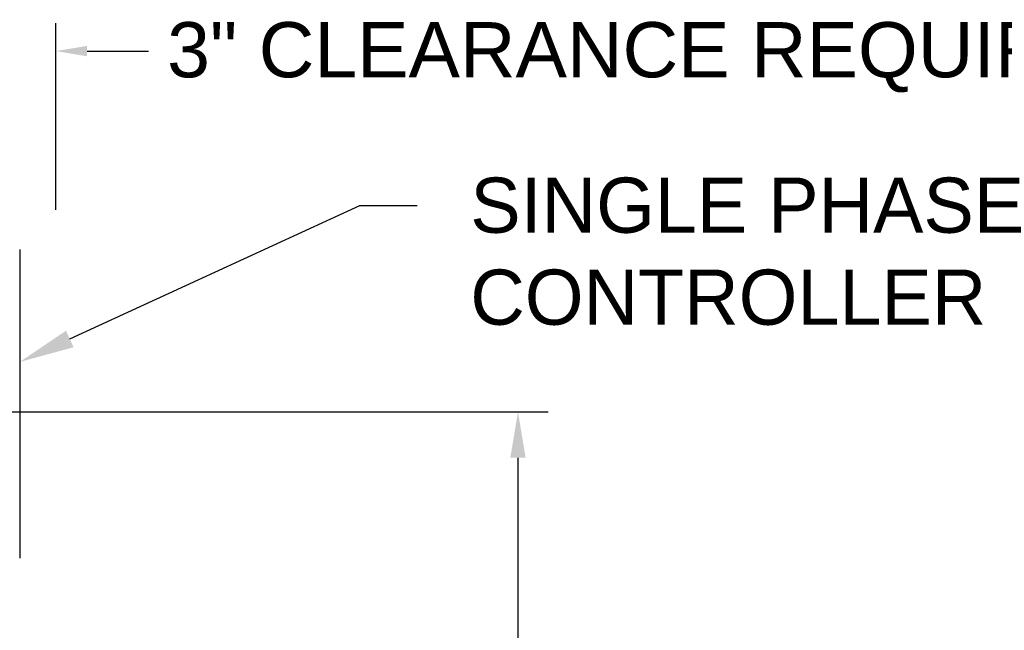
# Model space of a CAD drawing. Header units: inches. Extents: x 170 to 312, y 215 to 248.
# Tile 142 of 177: x 207.71 to 209.38, y 222.06 to 223.1. Entities that reach past the tile are written whole.
import ezdxf
from ezdxf import colors
from ezdxf.entities.mleader import LeaderData, LeaderLine
from ezdxf.math import Vec2, Vec3

# ---------------------------------------------------------------- set-up
doc = ezdxf.new("R2010")
doc.units = ezdxf.units.IN
doc.header["$LTSCALE"] = 0.25
doc.header["$MEASUREMENT"] = 0
doc.layers.add('ANNOTATIONS', color=1, linetype='Continuous')
doc.layers.add('STANDARD MOTOR LH', color=7, linetype='Continuous')
doc.styles.add('ARIAL', font='arial.ttf', dxfattribs={"height": 0.09375})

msp = doc.modelspace()

# ---------------------------------------------------------------- linework, layer by layer
at = {"layer": 'ANNOTATIONS'}
for p, q in [((207.7716, 222.77305), (207.7716, 223.08974)), ((207.82474, 223.04261), (207.92934, 223.04261)), ((207.55748, 222.42941), (208.60843, 222.42941)), ((208.55734, 222.35175), (208.55734, 221.55133))]:
    msp.add_line(p, q, dxfattribs=at)
for points in [[(207.82474, 223.05147), (207.82474, 223.03376), (207.7716, 223.04261)], [(208.54439, 222.35175), (208.57028, 222.35175), (208.55734, 222.42941)]]:
    msp.add_solid(points, dxfattribs=at)
at = {"layer": 'STANDARD MOTOR LH'}
msp.add_line((207.71015, 222.7056), (207.71015, 222.18106), dxfattribs=at)

# ---------------------------------------------------------------- texts
at = {"layer": 'ANNOTATIONS', "insert": (209.64461, 223.032), "char_height": 0.09375, "attachment_point": 6, "style": 'ARIAL'}
msp.add_mtext('3" CLEARANCE REQUIRED', dxfattribs=at)

# ---------------------------------------------------------------- leaders
at = {"layer": 'ANNOTATIONS'}
ml = msp.add_multileader_mtext('Standard', dxfattribs=at)
ml.set_content('SINGLE PHASE\\PCONTROLLER', color=256, style='ARIAL')
ml.set_leader_properties()
ml.build(insert=Vec2(0, 0))
ml.multileader.update_dxf_attribs({"dogleg_length": 0.36, "arrow_head_size": 0.09375})
ctx = ml.context
ctx.base_point, ctx.char_height, ctx.arrow_head_size, ctx.landing_gap_size, ctx.plane_origin = Vec3(208.38617, 222.77996), 0.09375, 0.09375, 0.09, Vec3(207.30423, 222.48298)
notes = []
notes.append((ctx, [(0, (1, 1, 0), (208.28822, 222.77996), (1, 0), 0.09796, [(0, [(207.71015, 222.51429)], 0, [])])]))
ctx.mtext.insert, ctx.mtext.flow_direction = Vec3(208.47617, 222.82763), 5
for ctx, leaders in notes:
    for number, flags, end, landing, length, lines in leaders:
        leader = LeaderData()
        leader.index, (leader.has_last_leader_line, leader.has_dogleg_vector, leader.attachment_direction) = number, flags
        leader.last_leader_point, leader.dogleg_vector, leader.dogleg_length = Vec3(end), Vec3(landing), length
        for number, points, colour, breaks in lines:
            line = LeaderLine()
            line.index, line.vertices, line.color, line.breaks = number, Vec3.list(points), colors.encode_raw_color(colour), breaks
            leader.lines.append(line)
        ctx.leaders.append(leader)

doc.saveas('drawing.dxf')
